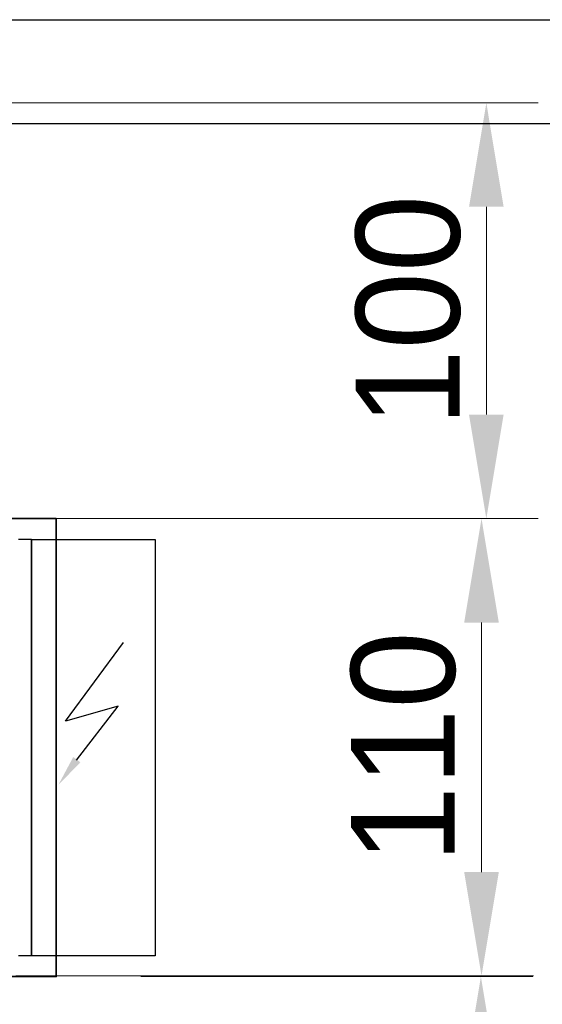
# Model space of a CAD drawing. Header units: centimetres. Extents: x -156440 to 298236, y -263599 to 81430.
# Tile 78 of 170: x 147535 to 148792, y -117600 to -115232. Entities that reach past the tile are written whole.
import ezdxf

# ---------------------------------------------------------------- set-up
doc = ezdxf.new("R2010")
doc.units = ezdxf.units.CM
doc.header["$LTSCALE"] = 50
doc.linetypes.add('Kondygnacja -2$0$HIDDEN2', pattern=[4.7625, 3.175, -1.5875])
doc.linetypes.add('Osie rzutów$0$DASHDOT2', pattern=[12.7, 6.35, -3.175, 0, -3.175])
for name, color, linetype, lineweight in [('bgde_fundamenty pod urządzenia', 7, 'Continuous', 35), ('bgde_maszynownia blokowo', 2, 'Continuous', 35), ('I-WL_OPISY', 4, 'Continuous', 18), ('Kondygnacja -2$0$_SP KORYTA', 8, 'Continuous', 25)]:
    doc.layers.add(name, color=color, linetype=linetype, lineweight=lineweight)
for name, color, linetype in [('Freon_urządzenia', 3, 'Continuous'), ('Kondygnacja -2$0$ARCH_KONSTR_POWYŻEJ RZUTU_IST', 8, 'Kondygnacja -2$0$HIDDEN2'), ('Osie rzutów$0$ARCH_INFO_OSIE_IST', 8, 'Osie rzutów$0$DASHDOT2')]:
    doc.layers.add(name, color=color, linetype=linetype)
doc.layers.get('bgde_maszynownia blokowo').off()

# ---------------------------------------------------------------- blocks, each defined once
blk = doc.blocks.new('Osie rzutów')
at = {"layer": 'Osie rzutów$0$ARCH_INFO_OSIE_IST', "ltscale": 10}
blk.add_line((4436.04, 10400), (13655, 10400), dxfattribs=at)
blk = doc.blocks.new('Kondygnacja -2$0$konstukcja stropu -2')
at = {"layer": 'Kondygnacja -2$0$ARCH_KONSTR_POWYŻEJ RZUTU_IST', "ltscale": 10}
blk.add_line((6885, 10375), (7435, 10375), dxfattribs=at)
blk = doc.blocks.new('A$C45891BCF')
at = {"layer": 'Freon_urządzenia', "linetype": 'Continuous'}
for p, q in [((753.89, 474.99, -348), (750.75, 474.99, -348)), ((753.89, 474.99, -348), (783.66, 474.99, -348)), ((753.89, 374.86, -348), (753.89, 474.99, -348)), ((753.89, 474.99, -348), (753.89, 374.86, -348)), ((783.66, 474.99, -348), (783.66, 374.86, -348)), ((762.04, 431.27, -348), (775.98, 450.23, -348)), ((774.73, 434.87, -348), (762.04, 431.27, -348)), ((764.7, 421.87, -348), (774.73, 434.87, -348)), ((753.89, 374.86, -348), (750.75, 374.86, -348)), ((783.66, 374.86, -348), (753.89, 374.86, -348))]:
    blk.add_line(p, q, dxfattribs=at)
at = {"layer": 'Freon_urządzenia', "linetype": 'Continuous', "lineweight": 0, "extrusion": (0, 0, -1)}
for points in [[(-763.92, 419.62, 348), (-760.31, 415.91, 348), (-763.92, 422.65, 348)], [(-763.92, 419.62, 348), (-763.92, 422.65, 348), (-765.64, 421.4, 348)]]:
    blk.add_solid(points, dxfattribs=at)
at = {"layer": 'I-WL_OPISY', "ltscale": 0.1}
for p, q in [((599.05, 580), (875.84, 580)), ((863.34, 505), (863.34, 555)), ((750.14, 480), (874.68, 480)), ((751.3, 480), (875.84, 480)), ((862.18, 395), (862.18, 455)), ((750.14, 370), (874.68, 370)), ((780.22, 369.84, -348), (874.53, 369.84, -348))]:
    blk.add_line(p, q, dxfattribs=at)
at = {"layer": 'I-WL_OPISY'}
for points in [[(867.5, 555), (859.17, 555), (863.34, 580)], [(859.17, 505), (867.5, 505), (863.34, 480)], [(866.34, 455), (858.01, 455), (862.18, 480)], [(858.01, 395), (866.34, 395), (862.18, 370)], [(866.2, 344.84, -348), (857.87, 344.84, -348), (862.03, 369.84, -348)]]:
    blk.add_solid(points, dxfattribs=at)
at = {"layer": 'I-WL_OPISY', "char_height": 25, "attachment_point": 5, "rotation": 90}
for s, insert in [('100', (844.59, 530)), ('110', (843.43, 425))]:
    blk.add_mtext(s, dxfattribs=dict(at, insert=insert))

msp = doc.modelspace()

# ---------------------------------------------------------------- linework, layer by layer
at = {"layer": 'bgde_fundamenty pod urządzenia', "elevation": -3480}
msp.add_lwpolyline([(144224.241, -116431.769), (147622.389, -116431.769), (147622.389, -117533.336), (144224.241, -117533.336)], close=True, dxfattribs=at)

# ---------------------------------------------------------------- block references
at = {"layer": 'bgde_maszynownia blokowo', "xscale": 10, "yscale": 10, "zscale": 10}
msp.add_blockref('A$C45891BCF', (140024.241, -121231.769), dxfattribs=at)
at = {"layer": 'Kondygnacja -2$0$_SP KORYTA', "xscale": 10, "yscale": 10, "zscale": 10}
msp.add_blockref('Kondygnacja -2$0$konstukcja stropu -2', (77424.241, -219231.769, -3480), dxfattribs=at)
at = {"layer": 'Osie rzutów$0$ARCH_INFO_OSIE_IST', "xscale": 10, "yscale": 10, "zscale": 10}
msp.add_blockref('Osie rzutów', (77424.241, -219231.769), dxfattribs=at)

doc.saveas('drawing.dxf')
